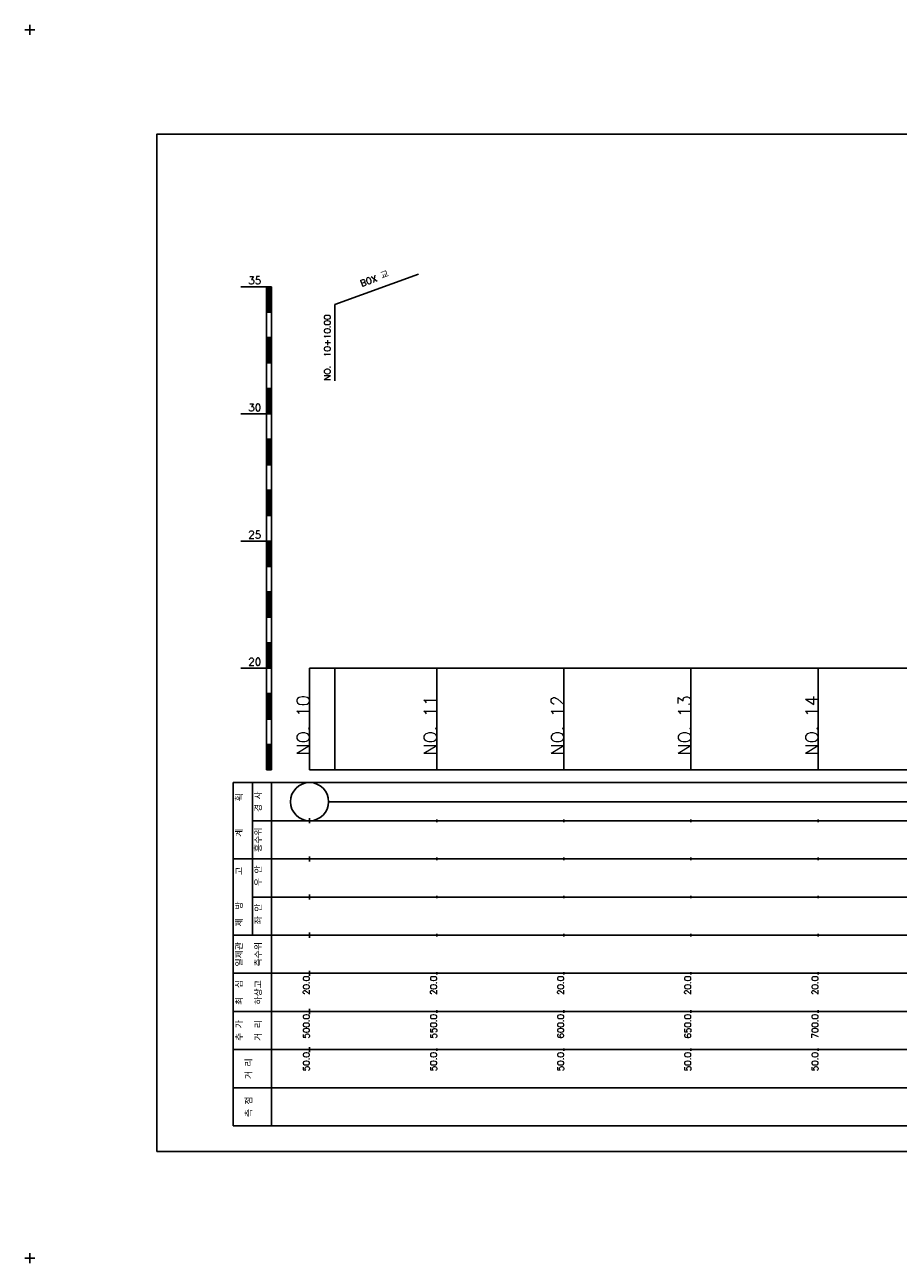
# Model space of a CAD drawing. Extents: x -2 to 685, y -2 to 2374.
# Tile 3 of 10: x -2 to 342, y 481 to 968. Entities that reach past the tile are written whole.
import ezdxf
from ezdxf.enums import TextEntityAlignment as Align

# ---------------------------------------------------------------- set-up
doc = ezdxf.new("R2010")
doc.units = 0
doc.header["$LTSCALE"] = 5
for name, color, linetype in [('BOX', 5, 'CONTINUOUS'), ('DT1', 3, 'CONTINUOUS'), ('LT1', 4, 'CONTINUOUS'), ('ST1', 7, 'CONTINUOUS')]:
    doc.layers.add(name, color=color, linetype=linetype)
doc.styles.add('GHS', font='ROMANS.shx', dxfattribs={"bigfont": 'GHS.shx'})

msp = doc.modelspace()

# ---------------------------------------------------------------- linework, layer by layer
at = {"layer": 'BOX'}
msp.add_lwpolyline([(50, 525), (650, 525), (650, 925), (50, 925), (50, 525)], dxfattribs=at)
at = {"layer": 'DT1'}
for p, q in [((110, 704.33), (110, 706.33)), ((160, 704.83), (160, 705.83)), ((210, 704.83), (210, 705.83)), ((260, 704.83), (260, 705.83)), ((310, 704.83), (310, 705.83))]:
    msp.add_line(p, q, dxfattribs=at)
at = {"layer": 'LT1', "linetype": 'CONTINUOUS'}
for p, q in [((120, 858), (152.89, 869.97)), ((120, 828), (120, 858))]:
    msp.add_line(p, q, dxfattribs=at)
at = {"layer": 'LT1'}
for p, q in [((83, 865), (93, 865)), ((93, 675), (93, 865)), ((93, 865), (95, 865)), ((93.5, 864.8), (93.5, 855.2)), ((94, 864.8), (94, 855.2)), ((94.5, 864.8), (94.5, 855.2)), ((95, 675), (95, 865)), ((93, 855), (95, 855)), ((93, 845), (95, 845)), ((93.5, 844.8), (93.5, 835.2)), ((94, 844.8), (94, 835.2)), ((94.5, 844.8), (94.5, 835.2)), ((93, 835), (95, 835)), ((93, 825), (95, 825)), ((93.5, 824.8), (93.5, 815.2)), ((94, 824.8), (94, 815.2)), ((94.5, 824.8), (94.5, 815.2)), ((83, 815), (93, 815)), ((93, 815), (95, 815)), ((93, 805), (95, 805)), ((93.5, 804.8), (93.5, 795.2)), ((94, 804.8), (94, 795.2)), ((94.5, 804.8), (94.5, 795.2)), ((93, 795), (95, 795)), ((93, 785), (95, 785)), ((93.5, 784.8), (93.5, 775.2)), ((94, 784.8), (94, 775.2)), ((94.5, 784.8), (94.5, 775.2)), ((93, 775), (95, 775)), ((83, 765), (93, 765)), ((93, 765), (95, 765)), ((93.5, 764.8), (93.5, 755.2)), ((94, 764.8), (94, 755.2)), ((94.5, 764.8), (94.5, 755.2)), ((93, 755), (95, 755)), ((93, 745), (95, 745)), ((93.5, 744.8), (93.5, 735.2)), ((94, 744.8), (94, 735.2)), ((94.5, 744.8), (94.5, 735.2)), ((93, 735), (95, 735)), ((93, 725), (95, 725)), ((93.5, 724.8), (93.5, 715.2)), ((94, 724.8), (94, 715.2)), ((94.5, 724.8), (94.5, 715.2)), ((83, 715), (93, 715)), ((93, 715), (95, 715)), ((110, 675), (110, 715)), ((120, 675), (120, 715)), ((160, 675), (160, 715)), ((210, 675), (210, 715)), ((260, 675), (260, 715)), ((310, 675), (310, 715)), ((93, 705), (95, 705)), ((93.5, 704.8), (93.5, 695.2)), ((94, 704.8), (94, 695.2)), ((94.5, 704.8), (94.5, 695.2)), ((93, 695), (95, 695)), ((93, 685), (95, 685)), ((93.5, 684.8), (93.5, 675.2)), ((94, 684.8), (94, 675.2)), ((94.5, 684.8), (94.5, 675.2)), ((93, 675), (95, 675)), ((110, 675), (610, 675)), ((110, 654), (110, 656)), ((160, 654.5), (160, 655.5)), ((210, 654.5), (210, 655.5)), ((260, 654.5), (260, 655.5)), ((310, 654.5), (310, 655.5)), ((110, 639), (110, 641)), ((160, 639.5), (160, 640.5)), ((210, 639.5), (210, 640.5)), ((260, 639.5), (260, 640.5)), ((310, 639.5), (310, 640.5)), ((110, 624), (110, 626)), ((160, 624.5), (160, 625.5)), ((210, 624.5), (210, 625.5)), ((260, 624.5), (260, 625.5)), ((310, 624.5), (310, 625.5)), ((110, 609), (110, 611)), ((160, 609.5), (160, 610.5)), ((210, 609.5), (210, 610.5)), ((260, 609.5), (260, 610.5)), ((310, 609.5), (310, 610.5)), ((110, 594), (110, 596)), ((160, 594.5), (160, 595.5)), ((210, 594.5), (210, 595.5)), ((260, 594.5), (260, 595.5)), ((310, 594.5), (310, 595.5)), ((110, 579), (110, 581)), ((160, 579.5), (160, 580.5)), ((210, 579.5), (210, 580.5)), ((260, 579.5), (260, 580.5)), ((310, 579.5), (310, 580.5)), ((110, 564), (110, 566)), ((160, 564.5), (160, 565.5)), ((210, 564.5), (210, 565.5)), ((260, 564.5), (260, 565.5)), ((310, 564.5), (310, 565.5))]:
    msp.add_line(p, q, dxfattribs=at)
msp.add_lwpolyline([(110, 715), (160, 715), (210, 715), (260, 715), (310, 715), (360, 715), (410, 715), (460, 715), (510, 715), (560, 715), (610, 715)], dxfattribs=at)
at = {"layer": 'ST1'}
for p, q in [((-2, 966), (2, 966)), ((0, 964), (0, 968)), ((80, 535), (80, 670)), ((80, 670), (623, 670)), ((87.5, 640), (87.5, 670)), ((95, 535), (95, 670)), ((87.5, 655), (623, 655)), ((80, 640), (623, 640)), ((87.5, 610), (87.5, 640)), ((87.5, 625), (623, 625)), ((80, 610), (623, 610)), ((80, 595), (623, 595)), ((80, 580), (623, 580)), ((80, 565), (623, 565)), ((80, 550), (623, 550)), ((80, 535), (623, 535)), ((-2, 483), (2, 483)), ((0, 481), (0, 485))]:
    msp.add_line(p, q, dxfattribs=at)
at = {"layer": 'ST1', "linetype": 'CONTINUOUS'}
msp.add_line((117.5, 662.5), (602.5, 662.5), dxfattribs=at)
msp.add_circle((110, 662.5), 7.5, dxfattribs=at)

# ---------------------------------------------------------------- texts
at = {"layer": 'DT1', "style": 'GHS'}
for s, p in [('35', (91, 866)), ('30', (91, 816)), ('25', (91, 766)), ('20', (91, 716))]:
    msp.add_text(s, height=3, dxfattribs=at).set_placement(p, align=Align.RIGHT)
at = {"layer": 'DT1', "linetype": 'CONTINUOUS', "style": 'GHS'}
for s, rotation, p in [('BOX 교', 20, (136, 866.99)), ('  획', 90, (83.75, 662.5)), ('경 사', 90, (91.25, 662.5)), ('   계', 90, (83.75, 647.5)), ('홍수위', 90, (91.25, 647.5)), ('   고', 90, (83.75, 632.5)), (' 우 안', 90, (91.25, 632.5)), (' 제  방', 90, (83.75, 617.5)), (' 좌 안', 90, (91.25, 617.5)), ('일제관', 90, (83.75, 602.5)), ('측수위', 90, (91.25, 602.5)), ('최  심', 90, (83.75, 587.5)), ('하상고', 90, (91.25, 587.5)), ('추 가', 90, (83.75, 572.5)), ('거 리', 90, (91.25, 572.5)), ('거 리', 90, (87.5, 557.5)), ('측 점', 90, (87.5, 542.5))]:
    msp.add_text(s, height=2.5, rotation=rotation, dxfattribs=at).set_placement(p, align=Align.CENTER)
msp.add_text('NO.  10+10.00', height=2.5, rotation=90, dxfattribs=at).set_placement((118.25, 828.12))
at = {"layer": 'DT1', "style": 'GHS'}
for s, height, p in [('NO. 10', 5, (110, 704.33)), ('NO. 11', 5, (160, 704.33)), ('NO. 12', 5, (210, 704.33)), ('NO. 13', 5, (260, 704.33)), ('NO. 14', 5, (310, 704.33)), (' 20.0', 2.5, (110, 594)), (' 20.0', 2.5, (160, 594)), (' 20.0', 2.5, (210, 594)), (' 20.0', 2.5, (260, 594)), (' 20.0', 2.5, (310, 594)), ('   500.0', 2.5, (110, 579)), ('   550.0', 2.5, (160, 579)), ('   600.0', 2.5, (210, 579)), ('   650.0', 2.5, (260, 579)), ('   700.0', 2.5, (310, 579)), ('  50.0', 2.5, (110, 564)), ('  50.0', 2.5, (160, 564)), ('  50.0', 2.5, (210, 564)), ('  50.0', 2.5, (260, 564)), ('  50.0', 2.5, (310, 564))]:
    msp.add_text(s, height=height, rotation=90, dxfattribs=at).set_placement(p, align=Align.RIGHT)

doc.saveas('drawing.dxf')
